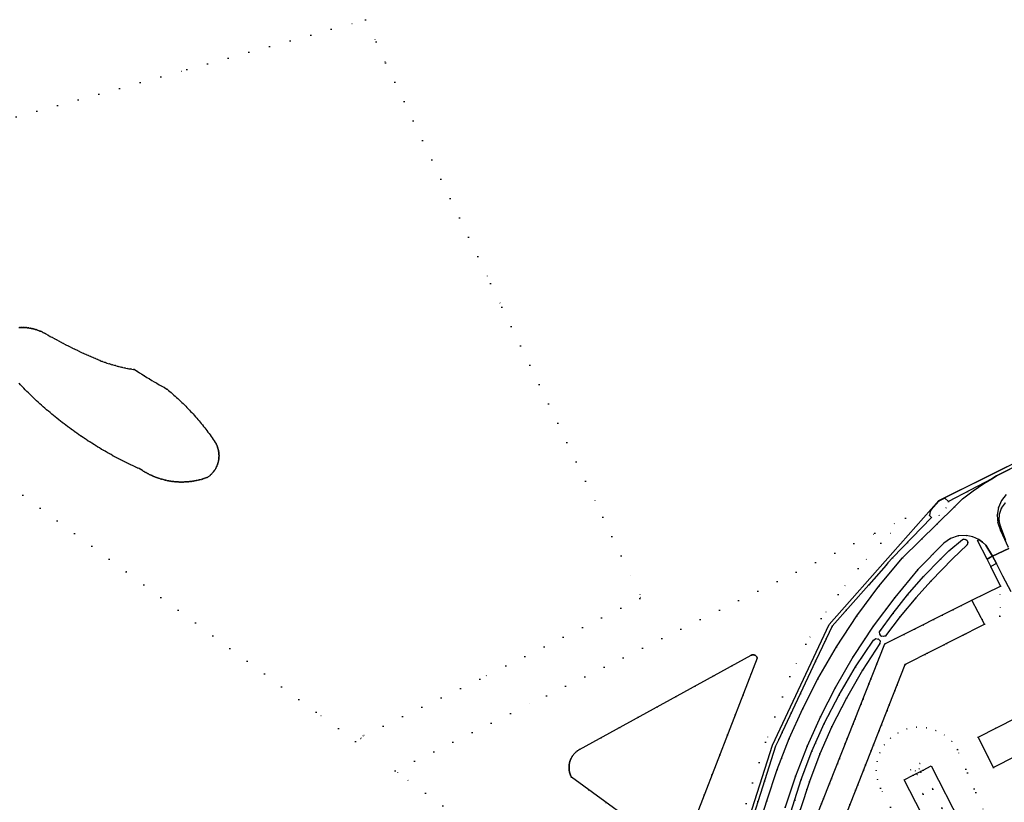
# Model space of a CAD drawing. Header units: metres. Extents: x 174791 to 179073, y 406431 to 409043.
# Tile 221 of 256: x 176474 to 176770, y 408632 to 408867. Entities that reach past the tile are written whole.
import ezdxf

# ---------------------------------------------------------------- set-up
doc = ezdxf.new("R2010")
doc.units = ezdxf.units.M
doc.linetypes.add('DOT', pattern=[6.35, 0, -6.35])
for name, color, linetype in [('panden_ondergronds', 254, 'Continuous'), ('scheiding_doorgang', 254, 'Continuous'), ('scheiding_hek', 254, 'Continuous'), ('terreindeelbegroeid', 254, 'DOT'), ('terreindeelonbegroeid', 254, 'DOT'), ('waterdeel', 254, 'Continuous'), ('wegdeel_opstelplaats', 254, 'Continuous'), ('wegdeel_rijbaan', 254, 'Continuous'), ('wegdeel_voetpad', 254, 'Continuous')]:
    doc.layers.add(name, color=color, linetype=linetype)

msp = doc.modelspace()

# ---------------------------------------------------------------- linework, layer by layer
at = {"layer": 'panden_ondergronds'}
msp.add_polyline3d([(176756.624, 408625.75, 0), (176756.629, 408625.74, 0), (176759.563, 408627.242, 0), (176759.568, 408627.244, 0), (176759.587, 408627.205, 0), (176759.681, 408627.021, 0), (176759.672, 408627.016, 0), (176755.999, 408625.135, 0), (176754.872, 408624.558, 0), (176750.909, 408622.528, 0), (176750.209, 408622.17, 0), (176745.707, 408619.864, 0), (176745.592, 408620.087, 0), (176745.93, 408620.26, 0), (176748.53, 408621.591, 0), (176748.511, 408621.629, 0), (176739.8, 408638.636, 0), (176742.523, 408640.031, 0), (176743.534, 408640.548, 0), (176744.694, 408641.142, 0), (176745.532, 408641.572, 0), (176747.9, 408642.784, 0)], close=True, dxfattribs=at)
at = {"layer": 'scheiding_doorgang'}
msp.add_line((176771.295, 408708.232), (176766.419, 408705.877), dxfattribs=at)
msp.add_polyline3d([(176766.419, 408705.877, 0), (176765.822, 408705.589, 0), (176764.732, 408704.974, 0)], dxfattribs=at)
at = {"layer": 'scheiding_hek'}
for p, q in [((176768.736, 408696.846), (176765.836, 408702.738)), ((176760.195, 408692.612), (176768.736, 408696.846)), ((176764.009, 408685.479), (176760.195, 408692.612)), ((176740.247, 408673.388), (176764.009, 408685.479))]:
    msp.add_line(p, q, dxfattribs=at)
for points in [[(176700.203, 408649.078, 0), (176717.26, 408685.361, 0), (176736.366, 408707.002, 0), (176750.224, 408722.638, 0), (176805.389, 408750, 0)], [(176680.145, 408518.708, 0), (176677.351, 408520.637, 0), (176677.439, 408524.558, 0), (176689.5, 408567.029, 0), (176733.951, 408679.486, 0), (176760.195, 408692.612, 0)], [(176740.247, 408673.388, 0), (176740.039, 408673.158, 0), (176699.161, 408569.472, 0)], [(176644.673, 408545.057, 0), (176658.13, 408517.227, 0), (176700.203, 408649.078, 0)]]:
    msp.add_polyline3d(points, dxfattribs=at)
at = {"layer": 'terreindeelbegroeid'}
for points in [[(176441.577, 408829.341, 0), (176524.004, 408852.205, 0), (176577.771, 408867.224, 0), (176580.975, 408860.536, 0), (176583.821, 408854.23, 0), (176615.413, 408787.884, 0), (176618.822, 408780.725, 0), (176649.113, 408717.658, 0), (176660.278, 408694.411, 0), (176660.465, 408693.534, 0), (176660.313, 408693.111, 0), (176612.116, 408668.919, 0), (176577.047, 408651.849, 0), (176576.514, 408651.262, 0), (176576.32, 408650.952, 0), (176574.787, 408650.182, 0), (176562.914, 408658.96, 0), (176505.81, 408701.178, 0), (176436.832, 408752.173, 0)], [(176473.549, 408757.871, 0), (176474.015, 408757.382, 0), (176474.483, 408756.895, 0), (176474.955, 408756.411, 0), (176475.43, 408755.93, 0), (176475.907, 408755.451, 0), (176476.387, 408754.976, 0), (176476.87, 408754.503, 0), (176477.356, 408754.033, 0), (176477.844, 408753.566, 0), (176478.336, 408753.102, 0), (176478.83, 408752.641, 0), (176479.326, 408752.183, 0), (176479.826, 408751.728, 0), (176480.328, 408751.276, 0), (176480.833, 408750.826, 0), (176481.34, 408750.38, 0), (176481.85, 408749.937, 0), (176482.363, 408749.496, 0), (176482.878, 408749.059, 0), (176483.396, 408748.625, 0), (176483.917, 408748.194, 0), (176484.44, 408747.766, 0), (176484.965, 408747.341, 0), (176485.493, 408746.919, 0), (176486.024, 408746.501, 0), (176486.557, 408746.085, 0), (176487.092, 408745.673, 0), (176487.63, 408745.264, 0), (176488.17, 408744.858, 0), (176488.713, 408744.455, 0), (176489.258, 408744.056, 0), (176489.805, 408743.659, 0), (176490.355, 408743.266, 0), (176490.907, 408742.876, 0), (176491.461, 408742.49, 0), (176492.018, 408742.107, 0), (176492.577, 408741.727, 0), (176493.138, 408741.35, 0), (176493.701, 408740.977, 0), (176494.267, 408740.607, 0), (176494.835, 408740.24, 0), (176495.404, 408739.877, 0), (176495.976, 408739.517, 0), (176496.551, 408739.161, 0), (176497.127, 408738.808, 0), (176497.705, 408738.458, 0), (176498.285, 408738.112, 0), (176498.868, 408737.769, 0), (176499.452, 408737.43, 0), (176500.039, 408737.094, 0), (176500.627, 408736.762, 0), (176501.217, 408736.433, 0), (176501.81, 408736.107, 0), (176502.404, 408735.785, 0), (176503, 408735.467, 0), (176503.598, 408735.152, 0), (176504.198, 408734.841, 0), (176504.8, 408734.533, 0), (176505.403, 408734.229, 0), (176506.008, 408733.929, 0), (176506.615, 408733.632, 0), (176507.224, 408733.338, 0), (176507.835, 408733.048, 0), (176508.447, 408732.762, 0), (176509.061, 408732.48, 0), (176509.676, 408732.201, 0), (176510.181, 408731.975, 0), (176510.427, 408731.81, 0), (176510.676, 408731.649, 0), (176510.926, 408731.49, 0), (176511.179, 408731.336, 0), (176511.434, 408731.184, 0), (176511.69, 408731.036, 0), (176511.949, 408730.892, 0), (176512.21, 408730.751, 0), (176512.472, 408730.613, 0), (176512.737, 408730.479, 0), (176513.003, 408730.349, 0), (176513.27, 408730.222, 0), (176513.54, 408730.099, 0), (176513.811, 408729.98, 0), (176514.084, 408729.864, 0), (176514.358, 408729.752, 0), (176514.634, 408729.644, 0), (176514.911, 408729.539, 0), (176515.19, 408729.438, 0), (176515.47, 408729.341, 0), (176515.751, 408729.248, 0), (176516.034, 408729.158, 0), (176516.317, 408729.072, 0), (176516.602, 408728.99, 0), (176516.888, 408728.912, 0), (176517.175, 408728.838, 0), (176517.463, 408728.768, 0), (176517.751, 408728.702, 0), (176518.041, 408728.639, 0), (176518.331, 408728.581, 0), (176518.623, 408728.526, 0), (176518.915, 408728.475, 0), (176519.207, 408728.429, 0), (176519.5, 408728.386, 0), (176519.794, 408728.347, 0), (176520.088, 408728.312, 0), (176520.383, 408728.281, 0), (176520.678, 408728.254, 0), (176520.974, 408728.231, 0), (176521.269, 408728.212, 0), (176521.565, 408728.197, 0), (176521.861, 408728.186, 0), (176522.158, 408728.18, 0), (176522.454, 408728.177, 0), (176522.75, 408728.178, 0), (176523.047, 408728.183, 0), (176523.343, 408728.192, 0), (176523.639, 408728.205, 0), (176523.935, 408728.222, 0), (176524.23, 408728.243, 0), (176524.525, 408728.268, 0), (176524.82, 408728.297, 0), (176525.115, 408728.33, 0), (176525.409, 408728.367, 0), (176525.702, 408728.408, 0), (176525.995, 408728.453, 0), (176526.287, 408728.501, 0), (176526.579, 408728.554, 0), (176526.87, 408728.611, 0), (176527.16, 408728.672, 0), (176527.449, 408728.736, 0), (176527.737, 408728.805, 0), (176528.025, 408728.877, 0), (176528.311, 408728.953, 0), (176528.596, 408729.033, 0), (176528.881, 408729.117, 0), (176529.164, 408729.205, 0), (176529.445, 408729.296, 0), (176529.726, 408729.392, 0), (176530.005, 408729.491, 0), (176530.192, 408729.559, 0), (176530.338, 408729.659, 0), (176530.483, 408729.762, 0), (176530.624, 408729.868, 0), (176530.764, 408729.978, 0), (176530.901, 408730.09, 0), (176531.035, 408730.206, 0), (176531.167, 408730.324, 0), (176531.296, 408730.446, 0), (176531.422, 408730.57, 0), (176531.546, 408730.697, 0), (176531.666, 408730.827, 0), (176531.784, 408730.96, 0), (176531.898, 408731.095, 0), (176532.01, 408731.233, 0), (176532.118, 408731.374, 0), (176532.223, 408731.516, 0), (176532.325, 408731.661, 0), (176532.424, 408731.809, 0), (176532.519, 408731.958, 0), (176532.611, 408732.11, 0), (176532.699, 408732.263, 0), (176532.784, 408732.419, 0), (176532.865, 408732.577, 0), (176532.943, 408732.736, 0), (176533.017, 408732.897, 0), (176533.088, 408733.059, 0), (176533.154, 408733.224, 0), (176533.217, 408733.389, 0), (176533.277, 408733.556, 0), (176533.332, 408733.725, 0), (176533.384, 408733.894, 0), (176533.432, 408734.065, 0), (176533.476, 408734.237, 0), (176533.516, 408734.409, 0), (176533.552, 408734.583, 0), (176533.585, 408734.757, 0), (176533.613, 408734.932, 0), (176533.638, 408735.107, 0), (176533.658, 408735.284, 0), (176533.675, 408735.46, 0), (176533.687, 408735.637, 0), (176533.696, 408735.814, 0), (176533.7, 408735.991, 0), (176533.701, 408736.168, 0), (176533.697, 408736.346, 0), (176533.69, 408736.523, 0), (176533.678, 408736.699, 0), (176533.663, 408736.876, 0), (176533.643, 408737.052, 0), (176533.62, 408737.228, 0), (176533.592, 408737.403, 0), (176533.561, 408737.578, 0), (176533.526, 408737.751, 0), (176533.487, 408737.924, 0), (176533.444, 408738.096, 0), (176533.397, 408738.267, 0), (176533.346, 408738.437, 0), (176533.291, 408738.605, 0), (176533.233, 408738.773, 0), (176533.171, 408738.939, 0), (176533.105, 408739.103, 0), (176533.035, 408739.266, 0), (176532.962, 408739.428, 0), (176532.885, 408739.588, 0), (176532.837, 408739.684, 0), (176532.553, 408740.112, 0), (176532.252, 408740.561, 0), (176531.946, 408741.008, 0), (176531.638, 408741.453, 0), (176531.326, 408741.895, 0), (176531.011, 408742.335, 0), (176530.693, 408742.773, 0), (176530.372, 408743.208, 0), (176530.047, 408743.641, 0), (176529.719, 408744.072, 0), (176529.388, 408744.5, 0), (176529.054, 408744.925, 0), (176528.716, 408745.349, 0), (176528.376, 408745.769, 0), (176528.032, 408746.187, 0), (176527.686, 408746.603, 0), (176527.336, 408747.016, 0), (176526.983, 408747.426, 0), (176526.628, 408747.834, 0), (176526.269, 408748.239, 0), (176525.907, 408748.642, 0), (176525.542, 408749.041, 0), (176525.175, 408749.438, 0), (176524.804, 408749.833, 0), (176524.431, 408750.224, 0), (176524.054, 408750.613, 0), (176523.675, 408750.999, 0), (176523.293, 408751.382, 0), (176522.908, 408751.763, 0), (176522.521, 408752.14, 0), (176522.13, 408752.515, 0), (176521.737, 408752.887, 0), (176521.341, 408753.256, 0), (176520.942, 408753.622, 0), (176520.541, 408753.985, 0), (176520.137, 408754.344, 0), (176519.73, 408754.701, 0), (176519.321, 408755.055, 0), (176518.909, 408755.406, 0), (176518.494, 408755.754, 0), (176518.077, 408756.099, 0), (176518.014, 408756.135, 0), (176517.255, 408756.564, 0), (176516.498, 408756.996, 0), (176515.743, 408757.432, 0), (176514.989, 408757.872, 0), (176514.238, 408758.314, 0), (176513.489, 408758.761, 0), (176512.742, 408759.211, 0), (176511.997, 408759.664, 0), (176511.254, 408760.12, 0), (176510.514, 408760.58, 0), (176509.775, 408761.044, 0), (176509.039, 408761.511, 0), (176508.304, 408761.981, 0), (176507.941, 408762.037, 0), (176507.492, 408762.111, 0), (176507.042, 408762.189, 0), (176506.594, 408762.271, 0), (176506.146, 408762.357, 0), (176505.699, 408762.446, 0), (176505.253, 408762.54, 0), (176504.807, 408762.637, 0), (176504.363, 408762.739, 0), (176503.919, 408762.844, 0), (176503.476, 408762.953, 0), (176503.035, 408763.066, 0), (176502.594, 408763.183, 0), (176502.154, 408763.304, 0), (176501.716, 408763.429, 0), (176501.278, 408763.557, 0), (176500.842, 408763.69, 0), (176500.407, 408763.826, 0), (176499.973, 408763.966, 0), (176499.54, 408764.109, 0), (176499.109, 408764.257, 0), (176498.678, 408764.408, 0), (176498.25, 408764.563, 0), (176497.93, 408764.696, 0), (176497.231, 408764.99, 0), (176496.534, 408765.287, 0), (176495.839, 408765.588, 0), (176495.144, 408765.892, 0), (176494.452, 408766.201, 0), (176493.761, 408766.513, 0), (176493.072, 408766.828, 0), (176492.384, 408767.147, 0), (176491.699, 408767.47, 0), (176491.015, 408767.796, 0), (176490.332, 408768.126, 0), (176489.652, 408768.46, 0), (176488.973, 408768.797, 0), (176488.296, 408769.138, 0), (176487.62, 408769.482, 0), (176486.947, 408769.83, 0), (176486.275, 408770.182, 0), (176485.606, 408770.537, 0), (176484.938, 408770.895, 0), (176484.272, 408771.257, 0), (176483.608, 408771.623, 0), (176482.946, 408771.992, 0), (176482.286, 408772.364, 0), (176481.628, 408772.74, 0), (176481.41, 408772.86, 0), (176481.191, 408772.976, 0), (176480.97, 408773.088, 0), (176480.747, 408773.197, 0), (176480.522, 408773.302, 0), (176480.296, 408773.403, 0), (176480.068, 408773.501, 0), (176479.839, 408773.596, 0), (176479.608, 408773.686, 0), (176479.376, 408773.773, 0), (176479.142, 408773.856, 0), (176478.907, 408773.935, 0), (176478.67, 408774.01, 0), (176478.433, 408774.082, 0), (176478.194, 408774.15, 0), (176477.955, 408774.213, 0), (176477.714, 408774.273, 0), (176477.473, 408774.33, 0), (176477.23, 408774.382, 0), (176476.987, 408774.43, 0), (176476.743, 408774.475, 0), (176476.498, 408774.515, 0), (176476.253, 408774.551, 0), (176476.007, 408774.584, 0), (176475.76, 408774.612, 0), (176475.514, 408774.637, 0), (176475.267, 408774.658, 0), (176475.019, 408774.674, 0), (176474.771, 408774.687, 0), (176474.524, 408774.695, 0), (176474.276, 408774.7, 0), (176474.028, 408774.701, 0), (176473.78, 408774.697, 0), (176473.532, 408774.69, 0)], [(176771.06, 408708.631, 0), (176768.775, 408713.639, 0), (176767.961, 408715.859, 0), (176767.745, 408718.186, 0), (176768.149, 408720.545, 0), (176769.093, 408722.62, 0), (176770.522, 408724.396, 0)], [(176770.265, 408721.938, 0), (176769.087, 408720.344, 0), (176768.435, 408718.472, 0), (176768.35, 408716.651, 0), (176768.765, 408714.876, 0), (176770.419, 408710.622, 0)], [(176689.953, 408613.666, 0), (176701.136, 408648.712, 0), (176702.104, 408650.771, 0), (176703.119, 408652.93, 0), (176713.154, 408674.276, 0), (176716.313, 408680.995, 0), (176718.104, 408684.806, 0), (176729.139, 408697.305, 0), (176734.36, 408703.219, 0), (176734.905, 408703.836, 0), (176736.282, 408705.396, 0), (176736.288, 408705.403, 0), (176748.032, 408717.477, 0), (176749.765, 408715.653, 0), (176739.308, 408705.399, 0), (176732.192, 408696.836, 0), (176725.565, 408687.889, 0), (176719.449, 408678.586, 0), (176713.861, 408668.955, 0), (176709.329, 408660.096, 0), (176705.245, 408651.022, 0), (176701.619, 408641.755, 0), (176698.46, 408632.318, 0), (176670.626, 408544.221, 0)], [(176704.034, 408630.427, 0), (176707.101, 408639.675, 0), (176710.634, 408648.756, 0), (176714.622, 408657.646, 0), (176719.057, 408666.321, 0), (176724.51, 408675.712, 0), (176730.486, 408684.78, 0), (176736.965, 408693.495, 0), (176743.925, 408701.83, 0), (176751.787, 408709.788, 0), (176753.772, 408711.188, 0), (176756.065, 408711.988, 0), (176758.49, 408712.125, 0), (176760.471, 408711.726, 0), (176762.308, 408710.883, 0), (176761.883, 408710.643, 0), (176764.732, 408704.974, 0), (176765.836, 408702.738, 0), (176768.736, 408696.846, 0), (176760.195, 408692.612, 0), (176733.951, 408679.486, 0), (176689.5, 408567.029, 0)], [(176699.161, 408569.472, 0), (176740.039, 408673.158, 0), (176740.247, 408673.388, 0), (176764.009, 408685.479, 0), (176768.611, 408687.886, 0), (176768.736, 408696.846, 0), (176765.836, 408702.738, 0), (176767.554, 408703.658, 0), (176769.535, 408699.87, 0), (176772, 408695.172, 0)], [(176674.991, 408622.066, 0), (176695.622, 408675.184, 0), (176695.614, 408675.224, 0), (176695.596, 408675.294, 0), (176695.575, 408675.362, 0), (176695.55, 408675.429, 0), (176695.521, 408675.495, 0), (176695.489, 408675.559, 0), (176695.453, 408675.621, 0), (176695.414, 408675.681, 0), (176695.371, 408675.739, 0), (176695.325, 408675.795, 0), (176695.277, 408675.847, 0), (176695.225, 408675.897, 0), (176695.171, 408675.944, 0), (176695.114, 408675.988, 0), (176695.055, 408676.029, 0), (176694.993, 408676.066, 0), (176694.93, 408676.1, 0), (176694.865, 408676.13, 0), (176694.798, 408676.156, 0), (176694.73, 408676.179, 0), (176694.661, 408676.198, 0), (176694.591, 408676.213, 0), (176694.52, 408676.224, 0), (176694.448, 408676.231, 0), (176694.377, 408676.235, 0), (176694.305, 408676.234, 0), (176694.233, 408676.229, 0), (176694.162, 408676.22, 0), (176694.092, 408676.207, 0), (176694.022, 408676.191, 0), (176693.953, 408676.17, 0), (176693.885, 408676.146, 0), (176693.819, 408676.118, 0), (176693.755, 408676.086, 0), (176642.154, 408647.729, 0), (176642.084, 408647.689, 0), (176641.949, 408647.61, 0), (176641.816, 408647.527, 0), (176641.685, 408647.441, 0), (176641.556, 408647.351, 0), (176641.43, 408647.259, 0), (176641.306, 408647.163, 0), (176641.185, 408647.064, 0), (176641.066, 408646.962, 0), (176640.949, 408646.856, 0), (176640.836, 408646.748, 0), (176640.725, 408646.638, 0), (176640.617, 408646.524, 0), (176640.512, 408646.407, 0), (176640.411, 408646.288, 0), (176640.312, 408646.167, 0), (176640.216, 408646.043, 0), (176640.124, 408645.916, 0), (176640.034, 408645.787, 0), (176639.948, 408645.656, 0), (176639.866, 408645.523, 0), (176639.787, 408645.388, 0), (176639.711, 408645.251, 0), (176639.639, 408645.112, 0), (176639.57, 408644.971, 0), (176639.506, 408644.828, 0), (176639.444, 408644.684, 0), (176639.387, 408644.538, 0), (176639.333, 408644.391, 0), (176639.283, 408644.242, 0), (176639.237, 408644.093, 0), (176639.194, 408643.942, 0), (176639.156, 408643.79, 0), (176639.121, 408643.637, 0), (176639.09, 408643.483, 0), (176639.063, 408643.329, 0), (176639.041, 408643.174, 0), (176639.022, 408643.018, 0), (176639.007, 408642.862, 0), (176638.996, 408642.706, 0), (176638.989, 408642.55, 0), (176638.986, 408642.393, 0), (176638.987, 408642.236, 0), (176638.992, 408642.08, 0), (176639.001, 408641.923, 0), (176639.014, 408641.767, 0), (176639.031, 408641.611, 0), (176639.052, 408641.456, 0), (176639.077, 408641.301, 0), (176639.106, 408641.147, 0), (176639.139, 408640.994, 0), (176639.176, 408640.842, 0), (176639.216, 408640.69, 0), (176639.261, 408640.54, 0), (176639.309, 408640.391, 0), (176639.361, 408640.243, 0), (176639.417, 408640.097, 0), (176639.476, 408639.952, 0), (176639.539, 408639.808, 0), (176639.606, 408639.667, 0), (176639.677, 408639.527, 0), (176639.751, 408639.389, 0), (176666.085, 408620.155, 0)], [(176784.682, 408662.927, 0), (176762.084, 408651.488, 0), (176766.635, 408642.367, 0), (176792.156, 408655.238, 0)], [(176742.391, 408617.896, 0), (176732.689, 408636.11, 0), (176731.765, 408638.691, 0), (176731.416, 408641.411, 0), (176731.66, 408644.141, 0), (176732.486, 408646.756, 0), (176733.854, 408649.132, 0), (176735.7, 408651.159, 0), (176737.94, 408652.741, 0), (176740.648, 408653.903, 0), (176743.547, 408654.428, 0), (176746.491, 408654.287, 0), (176749.327, 408653.49, 0), (176751.912, 408652.075, 0), (176754.114, 408650.116, 0), (176755.819, 408647.713, 0), (176763.92, 408628.857, 0)], [(176763.92, 408628.857, 0), (176755.819, 408647.713, 0), (176754.114, 408650.116, 0), (176751.912, 408652.075, 0), (176749.327, 408653.49, 0), (176746.491, 408654.287, 0), (176743.547, 408654.428, 0), (176740.648, 408653.903, 0), (176737.94, 408652.741, 0), (176735.7, 408651.159, 0), (176733.854, 408649.132, 0), (176732.486, 408646.756, 0), (176731.66, 408644.141, 0), (176731.416, 408641.411, 0), (176731.765, 408638.691, 0), (176732.689, 408636.11, 0), (176742.391, 408617.896, 0)], [(176754.059, 408624.447, 0), (176745.533, 408641.572, 0), (176744.534, 408643.577, 0), (176741.68, 408641.639, 0), (176742.523, 408640.031, 0), (176751.399, 408623.096, 0)]]:
    msp.add_polyline3d(points, dxfattribs=at)
for points in [[(176754.958, 408720.746, 0), (176753.118, 408722.368, 0), (176766.16, 408729.139, 0), (176763.802, 408727.728, 0), (176760.523, 408725.504, 0), (176757.368, 408723.109, 0)], [(176753.118, 408722.368, 0), (176754.958, 408720.746, 0), (176749.765, 408715.653, 0), (176748.032, 408717.477, 0), (176747.389, 408718.153, 0), (176747.589, 408719.399, 0), (176747.923, 408719.791, 0), (176750.351, 408718.152, 0), (176752.4, 408720.378, 0), (176750.25, 408722.412, 0), (176752.03, 408723.327, 0)], [(176747.923, 408719.791, 0), (176750.25, 408722.412, 0), (176752.4, 408720.378, 0), (176750.351, 408718.152, 0)], [(176710.182, 408679.43, 0), (176705.418, 408669.667, 0), (176698.114, 408649.991, 0), (176674.761, 408576.224, 0), (176637.313, 408603.929, 0), (176587.544, 408640.718, 0), (176586.725, 408641.323, 0), (176632.174, 408663.926, 0), (176731.02, 408712.771, 0), (176740.196, 408717.313, 0), (176732.752, 408709.794, 0), (176725.967, 408702.165, 0), (176719.999, 408694.372, 0), (176714.867, 408687.14, 0)], [(176732.433, 408683.11, 0), (176732.465, 408682.389, 0), (176732.93, 408681.836, 0), (176733.544, 408681.675, 0), (176734.147, 408681.873, 0), (176738.632, 408687.695, 0), (176743.341, 408693.338, 0), (176747.955, 408698.46, 0), (176754.388, 408705.096, 0), (176758.712, 408709.334, 0), (176758.958, 408709.958, 0), (176758.772, 408710.584, 0), (176758.361, 408710.932, 0), (176757.845, 408711.02, 0), (176757.592, 408710.964, 0), (176757.404, 408710.874, 0), (176753.199, 408707.451, 0), (176750.777, 408705.013, 0), (176745.655, 408699.766, 0), (176740.814, 408694.257, 0), (176736.485, 408688.788, 0)], [(176764.009, 408685.479, 0), (176760.195, 408692.612, 0), (176768.736, 408696.846, 0), (176768.611, 408687.886, 0)], [(176678.155, 408541.813, 0), (176680.616, 408541.026, 0), (176681.791, 408544.7, 0), (176689.179, 408569.473, 0), (176698.684, 408599.295, 0), (176708.545, 408629.556, 0), (176711.285, 408638.074, 0), (176714.464, 408646.438, 0), (176718.071, 408654.627, 0), (176722.424, 408663.223, 0), (176727.25, 408671.564, 0), (176732.534, 408679.622, 0), (176732.549, 408680.369, 0), (176732.081, 408680.95, 0), (176731.275, 408681.084, 0), (176730.602, 408680.621, 0), (176725.164, 408672.553, 0), (176720.212, 408664.178, 0), (176715.764, 408655.525, 0), (176712.067, 408647.194, 0), (176708.837, 408638.67, 0)], [(176755.999, 408625.135, 0), (176754.871, 408624.561, 0), (176750.903, 408622.541, 0), (176750.205, 408622.186, 0), (176746.025, 408620.058, 0), (176745.93, 408620.26, 0), (176745.908, 408620.307, 0), (176748.511, 408621.629, 0), (176751.399, 408623.096, 0), (176742.523, 408640.031, 0), (176741.68, 408641.639, 0), (176744.534, 408643.577, 0), (176745.533, 408641.572, 0), (176754.059, 408624.447, 0), (176756.624, 408625.75, 0), (176759.563, 408627.242, 0), (176759.568, 408627.244, 0), (176759.587, 408627.205, 0), (176759.672, 408627.016, 0), (176759.676, 408627.006, 0)], [(176744.863, 408640.783, 0), (176744.694, 408641.142, 0), (176744.32, 408641.939, 0), (176743.155, 408641.354, 0), (176743.534, 408640.548, 0), (176743.698, 408640.198, 0)]]:
    msp.add_polyline3d(points, close=True, dxfattribs=at)
at = {"layer": 'terreindeelonbegroeid'}
for points in [[(176764.009, 408685.479, 0), (176740.247, 408673.388, 0), (176740.039, 408673.158, 0), (176699.161, 408569.472, 0), (176696.842, 408563.589, 0), (176694.339, 408554.477, 0), (176686.286, 408525.16, 0), (176698.998, 408500, 0), (176704.997, 408488.128, 0), (176697.451, 408484.472, 0), (176689.602, 408500, 0), (176680.145, 408518.708, 0), (176677.351, 408520.637, 0), (176677.439, 408524.558, 0), (176689.5, 408567.029, 0), (176733.951, 408679.486, 0), (176760.195, 408692.612, 0)], [(176744.863, 408640.783, 0), (176743.698, 408640.198, 0), (176743.534, 408640.548, 0), (176743.155, 408641.354, 0), (176744.32, 408641.939, 0), (176744.694, 408641.142, 0)]]:
    msp.add_polyline3d(points, close=True, dxfattribs=at)
at = {"layer": 'waterdeel'}
for points in [[(176473.532, 408774.69, 0), (176473.78, 408774.697, 0), (176474.028, 408774.701, 0), (176474.276, 408774.7, 0), (176474.524, 408774.695, 0), (176474.771, 408774.687, 0), (176475.019, 408774.674, 0), (176475.267, 408774.658, 0), (176475.514, 408774.637, 0), (176475.76, 408774.612, 0), (176476.007, 408774.584, 0), (176476.253, 408774.551, 0), (176476.498, 408774.515, 0), (176476.743, 408774.475, 0), (176476.987, 408774.43, 0), (176477.23, 408774.382, 0), (176477.473, 408774.33, 0), (176477.714, 408774.273, 0), (176477.955, 408774.213, 0), (176478.194, 408774.15, 0), (176478.433, 408774.082, 0), (176478.67, 408774.01, 0), (176478.907, 408773.935, 0), (176479.142, 408773.856, 0), (176479.376, 408773.773, 0), (176479.608, 408773.686, 0), (176479.839, 408773.596, 0), (176480.068, 408773.501, 0), (176480.296, 408773.403, 0), (176480.522, 408773.302, 0), (176480.747, 408773.197, 0), (176480.97, 408773.088, 0), (176481.191, 408772.976, 0), (176481.41, 408772.86, 0), (176481.628, 408772.74, 0), (176482.286, 408772.364, 0), (176482.946, 408771.992, 0), (176483.608, 408771.623, 0), (176484.272, 408771.257, 0), (176484.938, 408770.895, 0), (176485.606, 408770.537, 0), (176486.275, 408770.182, 0), (176486.947, 408769.83, 0), (176487.62, 408769.482, 0), (176488.296, 408769.138, 0), (176488.973, 408768.797, 0), (176489.652, 408768.46, 0), (176490.332, 408768.126, 0), (176491.015, 408767.796, 0), (176491.699, 408767.47, 0), (176492.384, 408767.147, 0), (176493.072, 408766.828, 0), (176493.761, 408766.513, 0), (176494.452, 408766.201, 0), (176495.144, 408765.892, 0), (176495.839, 408765.588, 0), (176496.534, 408765.287, 0), (176497.231, 408764.99, 0), (176497.93, 408764.696, 0), (176498.25, 408764.563, 0), (176498.678, 408764.408, 0), (176499.109, 408764.257, 0), (176499.54, 408764.109, 0), (176499.973, 408763.966, 0), (176500.407, 408763.826, 0), (176500.842, 408763.69, 0), (176501.278, 408763.557, 0), (176501.716, 408763.429, 0), (176502.154, 408763.304, 0), (176502.594, 408763.183, 0), (176503.035, 408763.066, 0), (176503.476, 408762.953, 0), (176503.919, 408762.844, 0), (176504.363, 408762.739, 0), (176504.807, 408762.637, 0), (176505.253, 408762.54, 0), (176505.699, 408762.446, 0), (176506.146, 408762.357, 0), (176506.594, 408762.271, 0), (176507.042, 408762.189, 0), (176507.492, 408762.111, 0), (176507.941, 408762.037, 0), (176508.304, 408761.981, 0), (176509.039, 408761.511, 0), (176509.775, 408761.044, 0), (176510.514, 408760.58, 0), (176511.254, 408760.12, 0), (176511.997, 408759.664, 0), (176512.742, 408759.211, 0), (176513.489, 408758.761, 0), (176514.238, 408758.314, 0), (176514.989, 408757.872, 0), (176515.743, 408757.432, 0), (176516.498, 408756.996, 0), (176517.255, 408756.564, 0), (176518.014, 408756.135, 0), (176518.077, 408756.099, 0), (176518.494, 408755.754, 0), (176518.909, 408755.406, 0), (176519.321, 408755.055, 0), (176519.73, 408754.701, 0), (176520.137, 408754.344, 0), (176520.541, 408753.985, 0), (176520.942, 408753.622, 0), (176521.341, 408753.256, 0), (176521.737, 408752.887, 0), (176522.13, 408752.515, 0), (176522.521, 408752.14, 0), (176522.908, 408751.763, 0), (176523.293, 408751.382, 0), (176523.675, 408750.999, 0), (176524.054, 408750.613, 0), (176524.431, 408750.224, 0), (176524.804, 408749.833, 0), (176525.175, 408749.438, 0), (176525.542, 408749.041, 0), (176525.907, 408748.642, 0), (176526.269, 408748.239, 0), (176526.628, 408747.834, 0), (176526.983, 408747.426, 0), (176527.336, 408747.016, 0), (176527.686, 408746.603, 0), (176528.032, 408746.187, 0), (176528.376, 408745.769, 0), (176528.716, 408745.349, 0), (176529.054, 408744.925, 0), (176529.388, 408744.5, 0), (176529.719, 408744.072, 0), (176530.047, 408743.641, 0), (176530.372, 408743.208, 0), (176530.693, 408742.773, 0), (176531.011, 408742.335, 0), (176531.326, 408741.895, 0), (176531.638, 408741.453, 0), (176531.946, 408741.008, 0), (176532.252, 408740.561, 0), (176532.553, 408740.112, 0), (176532.837, 408739.684, 0), (176532.885, 408739.588, 0), (176532.962, 408739.428, 0), (176533.035, 408739.266, 0), (176533.105, 408739.103, 0), (176533.171, 408738.939, 0), (176533.233, 408738.773, 0), (176533.291, 408738.605, 0), (176533.346, 408738.437, 0), (176533.397, 408738.267, 0), (176533.444, 408738.096, 0), (176533.487, 408737.924, 0), (176533.526, 408737.751, 0), (176533.561, 408737.578, 0), (176533.592, 408737.403, 0), (176533.62, 408737.228, 0), (176533.643, 408737.052, 0), (176533.663, 408736.876, 0), (176533.678, 408736.699, 0), (176533.69, 408736.523, 0), (176533.697, 408736.346, 0), (176533.701, 408736.168, 0), (176533.7, 408735.991, 0), (176533.696, 408735.814, 0), (176533.687, 408735.637, 0), (176533.675, 408735.46, 0), (176533.658, 408735.284, 0), (176533.638, 408735.107, 0), (176533.613, 408734.932, 0), (176533.585, 408734.757, 0), (176533.552, 408734.583, 0), (176533.516, 408734.409, 0), (176533.476, 408734.237, 0), (176533.432, 408734.065, 0), (176533.384, 408733.894, 0), (176533.332, 408733.725, 0), (176533.277, 408733.556, 0), (176533.217, 408733.389, 0), (176533.154, 408733.224, 0), (176533.088, 408733.059, 0), (176533.017, 408732.897, 0), (176532.943, 408732.736, 0), (176532.865, 408732.577, 0), (176532.784, 408732.419, 0), (176532.699, 408732.263, 0), (176532.611, 408732.11, 0), (176532.519, 408731.958, 0), (176532.424, 408731.809, 0), (176532.325, 408731.661, 0), (176532.223, 408731.516, 0), (176532.118, 408731.374, 0), (176532.01, 408731.233, 0), (176531.898, 408731.095, 0), (176531.784, 408730.96, 0), (176531.666, 408730.827, 0), (176531.546, 408730.697, 0), (176531.422, 408730.57, 0), (176531.296, 408730.446, 0), (176531.167, 408730.324, 0), (176531.035, 408730.206, 0), (176530.901, 408730.09, 0), (176530.764, 408729.978, 0), (176530.624, 408729.868, 0), (176530.483, 408729.762, 0), (176530.338, 408729.659, 0), (176530.192, 408729.559, 0), (176530.005, 408729.491, 0), (176529.726, 408729.392, 0), (176529.445, 408729.296, 0), (176529.164, 408729.205, 0), (176528.881, 408729.117, 0), (176528.596, 408729.033, 0), (176528.311, 408728.953, 0), (176528.025, 408728.877, 0), (176527.737, 408728.805, 0), (176527.449, 408728.736, 0), (176527.16, 408728.672, 0), (176526.87, 408728.611, 0), (176526.579, 408728.554, 0), (176526.287, 408728.501, 0), (176525.995, 408728.453, 0), (176525.702, 408728.408, 0), (176525.409, 408728.367, 0), (176525.115, 408728.33, 0), (176524.82, 408728.297, 0), (176524.525, 408728.268, 0), (176524.23, 408728.243, 0), (176523.935, 408728.222, 0), (176523.639, 408728.205, 0), (176523.343, 408728.192, 0), (176523.047, 408728.183, 0), (176522.75, 408728.178, 0), (176522.454, 408728.177, 0), (176522.158, 408728.18, 0), (176521.861, 408728.186, 0), (176521.565, 408728.197, 0), (176521.269, 408728.212, 0), (176520.974, 408728.231, 0), (176520.678, 408728.254, 0), (176520.383, 408728.281, 0), (176520.088, 408728.312, 0), (176519.794, 408728.347, 0), (176519.5, 408728.386, 0), (176519.207, 408728.429, 0), (176518.915, 408728.475, 0), (176518.623, 408728.526, 0), (176518.331, 408728.581, 0), (176518.041, 408728.639, 0), (176517.751, 408728.702, 0), (176517.463, 408728.768, 0), (176517.175, 408728.838, 0), (176516.888, 408728.912, 0), (176516.602, 408728.99, 0), (176516.317, 408729.072, 0), (176516.034, 408729.158, 0), (176515.751, 408729.248, 0), (176515.47, 408729.341, 0), (176515.19, 408729.438, 0), (176514.911, 408729.539, 0), (176514.634, 408729.644, 0), (176514.358, 408729.752, 0), (176514.084, 408729.864, 0), (176513.811, 408729.98, 0), (176513.54, 408730.099, 0), (176513.27, 408730.222, 0), (176513.003, 408730.349, 0), (176512.737, 408730.479, 0), (176512.472, 408730.613, 0), (176512.21, 408730.751, 0), (176511.949, 408730.892, 0), (176511.69, 408731.036, 0), (176511.434, 408731.184, 0), (176511.179, 408731.336, 0), (176510.926, 408731.49, 0), (176510.676, 408731.649, 0), (176510.427, 408731.81, 0), (176510.181, 408731.975, 0), (176509.676, 408732.201, 0), (176509.061, 408732.48, 0), (176508.447, 408732.762, 0), (176507.835, 408733.048, 0), (176507.224, 408733.338, 0), (176506.615, 408733.632, 0), (176506.008, 408733.929, 0), (176505.403, 408734.229, 0), (176504.8, 408734.533, 0), (176504.198, 408734.841, 0), (176503.598, 408735.152, 0), (176503, 408735.467, 0), (176502.404, 408735.785, 0), (176501.81, 408736.107, 0), (176501.217, 408736.433, 0), (176500.627, 408736.762, 0), (176500.039, 408737.094, 0), (176499.452, 408737.43, 0), (176498.868, 408737.769, 0), (176498.285, 408738.112, 0), (176497.705, 408738.458, 0), (176497.127, 408738.808, 0), (176496.551, 408739.161, 0), (176495.976, 408739.517, 0), (176495.404, 408739.877, 0), (176494.835, 408740.24, 0), (176494.267, 408740.607, 0), (176493.701, 408740.977, 0), (176493.138, 408741.35, 0), (176492.577, 408741.727, 0), (176492.018, 408742.107, 0), (176491.461, 408742.49, 0), (176490.907, 408742.876, 0), (176490.355, 408743.266, 0), (176489.805, 408743.659, 0), (176489.258, 408744.056, 0), (176488.713, 408744.455, 0), (176488.17, 408744.858, 0), (176487.63, 408745.264, 0), (176487.092, 408745.673, 0), (176486.557, 408746.085, 0), (176486.024, 408746.501, 0), (176485.493, 408746.919, 0), (176484.965, 408747.341, 0), (176484.44, 408747.766, 0), (176483.917, 408748.194, 0), (176483.396, 408748.625, 0), (176482.878, 408749.059, 0), (176482.363, 408749.496, 0), (176481.85, 408749.937, 0), (176481.34, 408750.38, 0), (176480.833, 408750.826, 0), (176480.328, 408751.276, 0), (176479.826, 408751.728, 0), (176479.326, 408752.183, 0), (176478.83, 408752.641, 0), (176478.336, 408753.102, 0), (176477.844, 408753.566, 0), (176477.356, 408754.033, 0), (176476.87, 408754.503, 0), (176476.387, 408754.976, 0), (176475.907, 408755.451, 0), (176475.43, 408755.93, 0), (176474.955, 408756.411, 0), (176474.483, 408756.895, 0), (176474.015, 408757.382, 0), (176473.549, 408757.871, 0)], [(176770.419, 408710.622, 0), (176768.765, 408714.876, 0), (176768.35, 408716.651, 0), (176768.435, 408718.472, 0), (176769.087, 408720.344, 0), (176770.265, 408721.938, 0)], [(176666.085, 408620.155, 0), (176639.751, 408639.389, 0), (176639.677, 408639.527, 0), (176639.606, 408639.667, 0), (176639.539, 408639.808, 0), (176639.476, 408639.952, 0), (176639.417, 408640.097, 0), (176639.361, 408640.243, 0), (176639.309, 408640.391, 0), (176639.261, 408640.54, 0), (176639.216, 408640.69, 0), (176639.176, 408640.842, 0), (176639.139, 408640.994, 0), (176639.106, 408641.147, 0), (176639.077, 408641.301, 0), (176639.052, 408641.456, 0), (176639.031, 408641.611, 0), (176639.014, 408641.767, 0), (176639.001, 408641.923, 0), (176638.992, 408642.08, 0), (176638.987, 408642.236, 0), (176638.986, 408642.393, 0), (176638.989, 408642.55, 0), (176638.996, 408642.706, 0), (176639.007, 408642.862, 0), (176639.022, 408643.018, 0), (176639.041, 408643.174, 0), (176639.063, 408643.329, 0), (176639.09, 408643.483, 0), (176639.121, 408643.637, 0), (176639.156, 408643.79, 0), (176639.194, 408643.942, 0), (176639.237, 408644.093, 0), (176639.283, 408644.242, 0), (176639.333, 408644.391, 0), (176639.387, 408644.538, 0), (176639.444, 408644.684, 0), (176639.506, 408644.828, 0), (176639.57, 408644.971, 0), (176639.639, 408645.112, 0), (176639.711, 408645.251, 0), (176639.787, 408645.388, 0), (176639.866, 408645.523, 0), (176639.948, 408645.656, 0), (176640.034, 408645.787, 0), (176640.124, 408645.916, 0), (176640.216, 408646.043, 0), (176640.312, 408646.167, 0), (176640.411, 408646.288, 0), (176640.512, 408646.407, 0), (176640.617, 408646.524, 0), (176640.725, 408646.638, 0), (176640.836, 408646.748, 0), (176640.949, 408646.856, 0), (176641.066, 408646.962, 0), (176641.185, 408647.064, 0), (176641.306, 408647.163, 0), (176641.43, 408647.259, 0), (176641.556, 408647.351, 0), (176641.685, 408647.441, 0), (176641.816, 408647.527, 0), (176641.949, 408647.61, 0), (176642.084, 408647.689, 0), (176642.154, 408647.729, 0), (176693.755, 408676.086, 0), (176693.819, 408676.118, 0), (176693.885, 408676.146, 0), (176693.953, 408676.17, 0), (176694.022, 408676.191, 0), (176694.092, 408676.207, 0), (176694.162, 408676.22, 0), (176694.233, 408676.229, 0), (176694.305, 408676.234, 0), (176694.377, 408676.235, 0), (176694.448, 408676.231, 0), (176694.52, 408676.224, 0), (176694.591, 408676.213, 0), (176694.661, 408676.198, 0), (176694.73, 408676.179, 0), (176694.798, 408676.156, 0), (176694.865, 408676.13, 0), (176694.93, 408676.1, 0), (176694.993, 408676.066, 0), (176695.055, 408676.029, 0), (176695.114, 408675.988, 0), (176695.171, 408675.944, 0), (176695.225, 408675.897, 0), (176695.277, 408675.847, 0), (176695.325, 408675.795, 0), (176695.371, 408675.739, 0), (176695.414, 408675.681, 0), (176695.453, 408675.621, 0), (176695.489, 408675.559, 0), (176695.521, 408675.495, 0), (176695.55, 408675.429, 0), (176695.575, 408675.362, 0), (176695.596, 408675.294, 0), (176695.614, 408675.224, 0), (176695.622, 408675.184, 0), (176674.991, 408622.066, 0)]]:
    msp.add_polyline3d(points, dxfattribs=at)
for points in [[(176734.147, 408681.873, 0), (176733.544, 408681.675, 0), (176732.93, 408681.836, 0), (176732.465, 408682.389, 0), (176732.433, 408683.11, 0), (176736.485, 408688.788, 0), (176740.814, 408694.257, 0), (176745.655, 408699.766, 0), (176750.777, 408705.013, 0), (176753.199, 408707.451, 0), (176757.404, 408710.874, 0), (176757.592, 408710.964, 0), (176757.845, 408711.02, 0), (176758.361, 408710.932, 0), (176758.772, 408710.584, 0), (176758.958, 408709.958, 0), (176758.712, 408709.334, 0), (176754.388, 408705.096, 0), (176747.955, 408698.46, 0), (176743.341, 408693.338, 0), (176738.632, 408687.695, 0)], [(176681.791, 408544.7, 0), (176680.616, 408541.026, 0), (176678.155, 408541.813, 0), (176708.837, 408638.67, 0), (176712.067, 408647.194, 0), (176715.764, 408655.525, 0), (176720.212, 408664.178, 0), (176725.164, 408672.553, 0), (176730.602, 408680.621, 0), (176731.275, 408681.084, 0), (176732.081, 408680.95, 0), (176732.549, 408680.369, 0), (176732.534, 408679.622, 0), (176727.25, 408671.564, 0), (176722.424, 408663.223, 0), (176718.071, 408654.627, 0), (176714.464, 408646.438, 0), (176711.285, 408638.074, 0), (176708.545, 408629.556, 0), (176698.684, 408599.295, 0), (176689.179, 408569.473, 0)]]:
    msp.add_polyline3d(points, close=True, dxfattribs=at)
at = {"layer": 'wegdeel_opstelplaats'}
msp.add_polyline3d([(176767.554, 408703.658, 0), (176765.836, 408702.738, 0), (176764.732, 408704.974, 0), (176765.822, 408705.589, 0), (176766.419, 408705.877, 0)], close=True, dxfattribs=at)
at = {"layer": 'wegdeel_rijbaan'}
for points in [[(176670.626, 408544.221, 0), (176698.46, 408632.318, 0), (176701.619, 408641.755, 0), (176705.245, 408651.022, 0), (176709.329, 408660.096, 0), (176713.861, 408668.955, 0), (176719.449, 408678.586, 0), (176725.565, 408687.889, 0), (176732.192, 408696.836, 0), (176739.308, 408705.399, 0), (176749.765, 408715.653, 0), (176754.958, 408720.746, 0), (176757.368, 408723.109, 0), (176760.523, 408725.504, 0), (176763.802, 408727.728, 0), (176766.16, 408729.139, 0), (176767.627, 408730.017, 0), (176771.583, 408732.071, 0)], [(176770.522, 408724.396, 0), (176769.093, 408722.62, 0), (176768.149, 408720.545, 0), (176767.745, 408718.186, 0), (176767.961, 408715.859, 0), (176768.775, 408713.639, 0), (176771.06, 408708.631, 0)], [(176771.295, 408708.232, 0), (176766.419, 408705.877, 0), (176764.344, 408709.17, 0), (176763.391, 408710.105, 0), (176762.308, 408710.883, 0), (176760.471, 408711.726, 0), (176758.49, 408712.125, 0), (176756.065, 408711.988, 0), (176753.772, 408711.188, 0), (176751.787, 408709.788, 0), (176743.925, 408701.83, 0), (176736.965, 408693.495, 0), (176730.486, 408684.78, 0), (176724.51, 408675.712, 0), (176719.057, 408666.321, 0), (176714.622, 408657.646, 0), (176710.634, 408648.756, 0), (176707.101, 408639.675, 0), (176704.034, 408630.427, 0)], [(176772, 408695.172, 0), (176769.535, 408699.87, 0), (176767.554, 408703.658, 0), (176766.419, 408705.877, 0), (176771.295, 408708.232, 0)]]:
    msp.add_polyline3d(points, dxfattribs=at)
for points in [[(176766.419, 408705.877, 0), (176765.822, 408705.589, 0), (176764.732, 408704.974, 0), (176761.883, 408710.643, 0), (176762.308, 408710.883, 0), (176763.391, 408710.105, 0), (176764.344, 408709.17, 0)], [(176792.156, 408655.238, 0), (176766.635, 408642.367, 0), (176762.084, 408651.488, 0), (176784.682, 408662.927, 0), (176786.043, 408667.267, 0), (176789.761, 408659.914, 0)]]:
    msp.add_polyline3d(points, close=True, dxfattribs=at)
at = {"layer": 'wegdeel_voetpad'}
msp.add_polyline3d([(176988.773, 408839.839, 0), (176807.716, 408750, 0), (176776.633, 408734.576, 0), (176771.583, 408732.071, 0), (176767.627, 408730.017, 0), (176766.16, 408729.139, 0), (176753.118, 408722.368, 0), (176752.03, 408723.327, 0), (176751.907, 408723.473, 0), (176805.389, 408750, 0), (176988.343, 408840.745, 0), (176988.729, 408839.928, 0)], close=True, dxfattribs=at)
msp.add_polyline3d([(176676.537, 408574.911, 0), (176700.203, 408649.078, 0), (176717.26, 408685.361, 0), (176736.366, 408707.002, 0), (176750.224, 408722.638, 0), (176751.907, 408723.473, 0), (176752.03, 408723.327, 0), (176750.25, 408722.412, 0), (176747.923, 408719.791, 0), (176747.589, 408719.399, 0), (176747.389, 408718.153, 0), (176748.032, 408717.477, 0), (176736.288, 408705.403, 0), (176736.282, 408705.396, 0), (176734.905, 408703.836, 0), (176734.36, 408703.219, 0), (176729.139, 408697.305, 0), (176718.104, 408684.806, 0), (176716.313, 408680.995, 0), (176713.154, 408674.276, 0), (176703.119, 408652.93, 0), (176702.104, 408650.771, 0), (176701.136, 408648.712, 0), (176689.953, 408613.666, 0)], dxfattribs=at)

doc.saveas('drawing.dxf')
